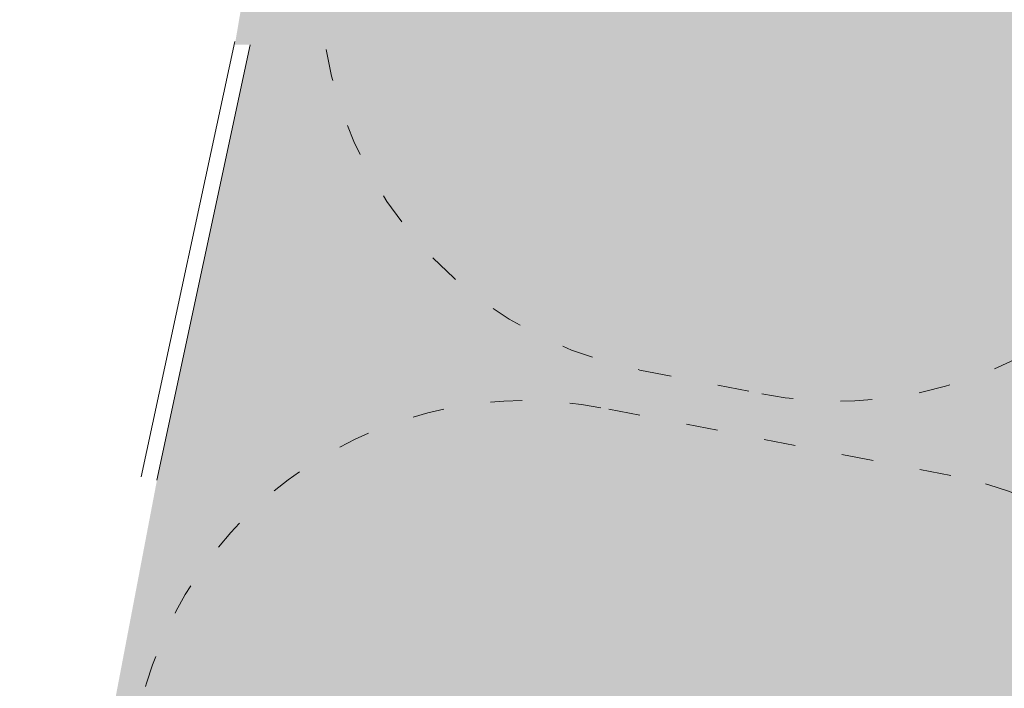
# Model space of a CAD drawing. Header units: inches. Extents: x -433 to 341, y -109 to 237.
# Tile 83 of 256: x -351.33 to -347.6, y 31.92 to 34.45. Entities that reach past the tile are written whole.
import ezdxf

# ---------------------------------------------------------------- set-up
doc = ezdxf.new("R2010")
doc.units = ezdxf.units.IN
doc.header["$MEASUREMENT"] = 0
doc.linetypes.add('ACAD_ISO03W100', pattern=[30, 12, -18])
for name, color, linetype, lineweight in [('1_mata', 7, 'Continuous', 5), ('1_projektowane', 7, 'Continuous', 5), ('1_trawa', 82, 'Continuous', 5), ('strefa', 7, 'ACAD_ISO03W100', 5)]:
    doc.layers.add(name, color=color, linetype=linetype, lineweight=lineweight)
picture_1 = doc.add_image_def('image1.jpg', size_in_pixel=(9921, 7015))

# ---------------------------------------------------------------- blocks, each defined once
blk = doc.blocks.new('fkkffkkf')
at = {"layer": 'strefa', "color": 0, "ltscale": 0.01}
blk.add_lwpolyline([(122.6177, 25.3827, 0.257734), (121.3483, 26.0836), (120.4327, 26.0836, 0.138494), (119.6481, 25.862, 0.366444), (118.3956, 24.3826), (118.3956, 23.9123, 0.238766), (119.0079, 22.7032, 0.323841), (120.4327, 21.6723), (121.3483, 21.6723, 0.258033), (122.6186, 22.3746, 0.253075), (123.2801, 23.621), (123.2801, 24.1357, 0.253264)], format="xyb", close=True, dxfattribs=at)
blk = doc.blocks.new('kdkdkdkdkd')
at = {"layer": 'strefa', "color": 0, "ltscale": 0.01}
blk.add_lwpolyline([(75.0907, 9.7825, 0.414214), (76.5907, 11.2825), (76.5907, 13.1325, 0.414214), (75.0907, 14.6325), (73.7407, 14.6325, 0.414214), (72.2407, 13.1325), (72.2407, 11.2825, 0.414214), (73.7407, 9.7825)], format="xyb", close=True, dxfattribs=at)

msp = doc.modelspace()

# ---------------------------------------------------------------- hatches: boundary and pattern name
at = {"layer": '1_trawa'}
h = msp.add_hatch(dxfattribs=at)
h.set_pattern_fill('GRASS', color=256, scale=0.5)
h.set_pattern_definition([(90, (-330.8982, 0), (-0.3535534, 0.3535534), [0.09375, -0.6133568]), (45, (-330.8982, 0), (-0.3535534, 0.3535534), [0.09375, -0.40625]), (135, (-330.8982, 0), (-0.3535534, -0.3535534), [0.09375, -0.40625])])
h.paths.add_polyline_path([(-348.534, 46.0021), (-350.5175, 34.3585), (-350.4589, 34.3585), (-350.8046, 32.7514), (-347.0678, 32.1178), (-347.4656, 33.4722), (-344.5872, 34.3177), (-344.4051, 36.9465), (-345.878, 37.2304), (-344.9316, 42.1401), (-341.9859, 41.5722), (-342.9322, 36.6626), (-344.4051, 36.9465), (-344.5872, 34.3177), (-344.5139, 34.0681), (-344.0702, 32.5577), (-341.818, 33.1037), (-338.6447, 33.2189), (-338.8526, 34.7997), (-337.3591, 34.9223), (-335.5616, 43.6288), (-343.3637, 45.1889)])
h.paths.add_polyline_path([(-350.8046, 32.7514), (-351.6667, 28.2246), (-344.9454, 27.0189), (-338.427, 28.8347), (-338.2728, 28.8692), (-338.4126, 30.1563), (-338.5852, 33.2267), (-341.818, 33.1037), (-344.0702, 32.5577), (-342.8962, 28.5609), (-345.7746, 27.7154), (-347.0678, 32.1178)])
h.paths.add_polyline_path([(-338.8049, 12.4075), (-337.7845, 20.6073), (-350.6691, 21.5558), (-350.5378, 24.1561), (-357.276, 24.533), (-357.5885, 18.9399), (-357.0399, 18.9093), (-356.99, 18.9066), (-357.0713, 17.411), (-351.5812, 17.0688), (-351.3207, 19.5543), (-345.1459, 19.2738), (-345.5172, 13.3328)])
h.paths.add_polyline_path([(-357.4947, 20.6175), (-370.0389, 21.1882), (-370.5199, 12.2972), (-360.3926, 11.5827), (-359.9334, 19.1059), (-363.299, 19.3045), (-363.4619, 16.3089), (-365.4589, 16.4175), (-365.5403, 14.9197), (-369.5344, 15.1368), (-369.1499, 19.6496), (-357.5859, 18.9412)])

# ---------------------------------------------------------------- linework, layer by layer
at = {"layer": '1_projektowane'}
for points in [[(-350.5175, 34.3712), (-350.8725, 32.7211)], [(-350.4589, 34.3585), (-350.8138, 32.7084)]]:
    msp.add_lwpolyline(points, dxfattribs=at)

# ---------------------------------------------------------------- block references
for name, p, rotation in [('fkkffkkf', (-347.7945, -87.7484), 78.92617656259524), ('kdkdkdkdkd', (-273.548, 28.3307), 169.0553583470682)]:
    msp.add_blockref(name, p, dxfattribs=dict(at, rotation=rotation))

# ---------------------------------------------------------------- pictures from other files: only their frames are drawn
at = {"layer": '1_mata'}
image = msp.add_image(picture_1, insert=(-284.1864, -108.6544), size_in_units=(210.5211, 148.8565), rotation=90, dxfattribs=dict(at, fade=30))
image.dxf.flags = 7

doc.saveas('drawing.dxf')
